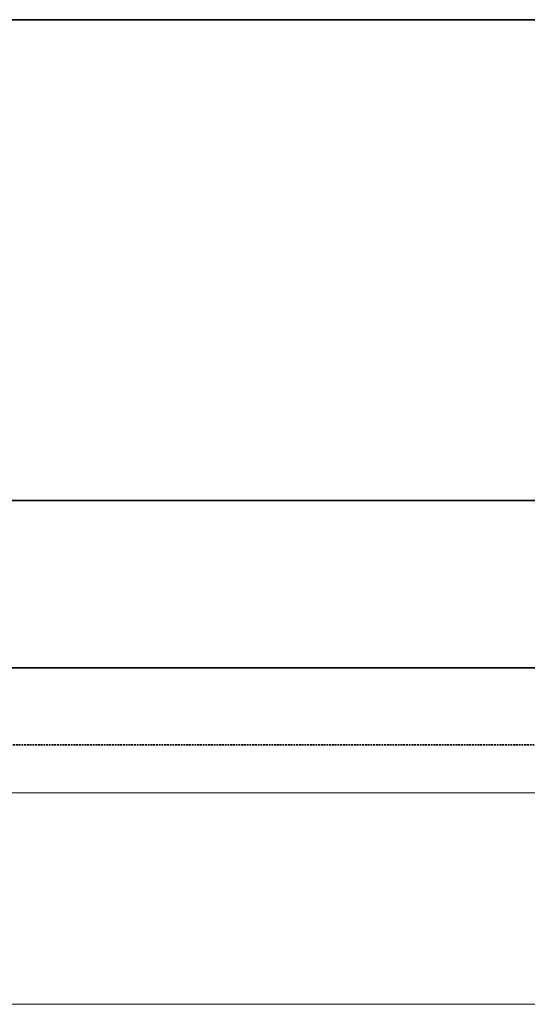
# Model space of a CAD drawing. Header units: millimetres. Extents: x 17747 to 112039, y -74980 to 446921.
# Tile 121 of 256: x 60478 to 61006, y -74980 to -73956. Entities that reach past the tile are written whole.
import ezdxf

# ---------------------------------------------------------------- set-up
doc = ezdxf.new("R2010")
doc.units = ezdxf.units.MM
doc.linetypes.add('phl_thick', pattern=[0])
doc.linetypes.add('VERDECKT', pattern=[9.525, 6.35, -3.175])
for name, color, linetype, lineweight in [('UT_SCHÉMA_PŘÍVOD', 10, 'Continuous', 35), ('UT_SCHÉMA_ZPÁTEČKA', 172, 'VERDECKT', 35), ('UT_ZAŘÍZENÍ - OT', 3, 'Continuous', 35), ('VZT_50 POPIS - OBECNE', 7, 'Continuous', 5)]:
    doc.layers.add(name, color=color, linetype=linetype, lineweight=lineweight)

msp = doc.modelspace()

# ---------------------------------------------------------------- linework, layer by layer
at = {"layer": 'UT_SCHÉMA_PŘÍVOD'}
msp.add_line((64468, -74630.3), (58768, -74630.3), dxfattribs=at)
at = {"layer": 'UT_SCHÉMA_ZPÁTEČKA', "ltscale": 0.3}
msp.add_line((64548, -74710.3), (58818, -74710.3), dxfattribs=at)
at = {"layer": 'UT_ZAŘÍZENÍ - OT', "linetype": 'Continuous'}
for p, q in [((61168, -73956.1), (59368, -73956.1)), ((59368, -74456.1), (61168, -74456.1))]:
    msp.add_line(p, q, dxfattribs=at)
at = {"layer": 'VZT_50 POPIS - OBECNE', "linetype": 'phl_thick'}
for p, q in [((57168, -74760.3), (76932.8, -74760.3)), ((57168, -74980.3), (76932.8, -74980.3))]:
    msp.add_line(p, q, dxfattribs=at)

doc.saveas('drawing.dxf')
